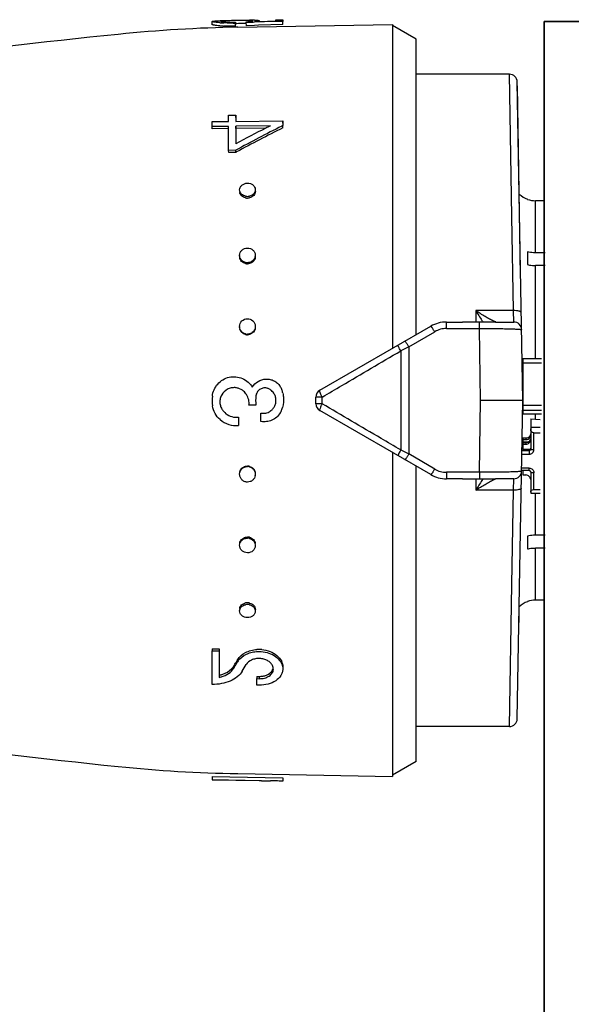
# Model space of a CAD drawing. Header units: millimetres. Extents: x -727 to 69715, y -15705 to 98123.
# Tile 9 of 256: x 1231 to 1266, y -12278 to -12215. Entities that reach past the tile are written whole.
import ezdxf

# ---------------------------------------------------------------- set-up
doc = ezdxf.new("R2010")
doc.units = ezdxf.units.MM
doc.layers.add('UT_ZAŘÍZENÍ - OT', color=3, linetype='Continuous', lineweight=35)

msp = doc.modelspace()

# ---------------------------------------------------------------- linework, layer by layer
at = {"color": 0, "linetype": 'Continuous'}
for p, q in [((1243.214, -12215.056), (1243.21, -12214.856)), ((1243.847, -12214.81), (1243.862, -12214.809)), ((1243.862, -12214.809), (1243.874, -12214.809)), ((1243.863, -12214.869), (1243.862, -12214.823)), ((1244.776, -12214.796), (1244.654, -12214.798)), ((1244.7, -12214.895), (1244.7, -12214.958)), ((1244.704, -12215.157), (1244.7, -12214.958)), ((1244.777, -12214.996), (1244.702, -12214.997)), ((1244.846, -12215.22), (1254.714, -12215.047)), ((1245.388, -12214.99), (1245.356, -12214.99)), ((1245.386, -12214.929), (1245.386, -12214.876)), ((1245.816, -12214.913), (1245.386, -12214.929)), ((1245.389, -12215.128), (1245.386, -12214.929)), ((1245.906, -12215.109), (1245.389, -12215.128)), ((1245.61, -12214.856), (1245.609, -12214.792)), ((1245.902, -12214.91), (1245.816, -12214.913)), ((1245.898, -12214.861), (1246.2, -12214.852)), ((1247.193, -12214.865), (1245.902, -12214.91)), ((1246.164, -12215.1), (1245.906, -12215.109)), ((1246.047, -12214.857), (1246.047, -12214.842)), ((1247.713, -12215.046), (1246.164, -12215.1)), ((1246.2, -12214.852), (1247.26, -12214.818)), ((1246.21, -12214.798), (1246.211, -12214.851)), ((1247.261, -12214.862), (1247.193, -12214.865)), ((1247.26, -12214.75), (1247.71, -12214.742)), ((1247.26, -12214.818), (1247.26, -12214.75)), ((1247.71, -12214.847), (1247.261, -12214.862)), ((1247.71, -12214.742), (1247.71, -12214.847)), ((1247.713, -12215.046), (1247.71, -12214.847)), ((1254.714, -12215.047), (1254.714, -12235.692)), ((1256.214, -12215.987), (1254.714, -12215.121)), ((1256.214, -12234.826), (1256.214, -12215.987)), ((1262.159, -12218.221), (1256.214, -12218.221)), ((1262.314, -12227.286), (1262.159, -12218.221)), ((1263.014, -12239.021), (1262.659, -12218.713)), ((1262.875, -12231.087), (1262.664, -12218.962)), ((1243.21, -12221.245), (1244.26, -12221.232)), ((1243.21, -12221.556), (1243.21, -12221.245)), ((1244.26, -12220.826), (1244.71, -12220.821)), ((1244.26, -12221.232), (1244.26, -12220.826)), ((1244.71, -12220.821), (1244.71, -12221.226)), ((1244.714, -12220.971), (1244.71, -12220.821)), ((1244.71, -12221.226), (1247.71, -12221.187)), ((1247.71, -12221.187), (1247.71, -12221.499)), ((1247.713, -12221.334), (1247.71, -12221.187)), ((1244.26, -12221.543), (1243.21, -12221.556)), ((1243.214, -12221.7), (1243.21, -12221.556)), ((1244.264, -12221.687), (1243.214, -12221.7)), ((1244.26, -12223.075), (1244.26, -12221.543)), ((1246.924, -12221.509), (1244.71, -12221.537)), ((1244.71, -12221.537), (1244.71, -12222.656)), ((1244.714, -12221.682), (1244.71, -12221.537)), ((1246.631, -12221.657), (1244.714, -12221.682)), ((1244.714, -12221.682), (1244.714, -12222.539)), ((1246.869, -12221.537), (1246.924, -12221.509)), ((1247.71, -12221.499), (1247.654, -12221.527)), ((1247.713, -12221.643), (1247.71, -12221.499)), ((1244.71, -12223.07), (1244.26, -12223.075)), ((1244.264, -12223.206), (1244.26, -12223.075)), ((1244.714, -12223.201), (1244.264, -12223.206)), ((1244.714, -12223.201), (1244.71, -12223.07)), ((1244.766, -12223.173), (1244.714, -12223.201)), ((1263.314, -12226.185), (1263.314, -12226.198)), ((1263.814, -12229.608), (1263.814, -12226.284)), ((1264.384, -12226.284), (1263.814, -12226.284)), ((1262.416, -12233.296), (1262.314, -12227.286)), ((1263.314, -12229.547), (1263.314, -12230.361)), ((1264.432, -12229.608), (1263.814, -12229.608)), ((1263.814, -12236.347), (1263.814, -12230.421)), ((1264.439, -12230.421), (1263.814, -12230.421)), ((1260.014, -12233.296), (1260.014, -12234.03)), ((1262.416, -12233.296), (1260.014, -12233.296)), ((1262.435, -12234.021), (1262.416, -12233.296)), ((1250.064, -12238.377), (1257.144, -12234.289)), ((1258.144, -12234.436), (1258.144, -12234.021)), ((1258.144, -12234.021), (1259.171, -12234.021)), ((1258.144, -12234.436), (1260.241, -12234.436)), ((1260.241, -12234.436), (1260.241, -12234.029)), ((1260.313, -12239.021), (1260.241, -12234.436)), ((1261.278, -12234.021), (1262.435, -12234.021)), ((1255.748, -12235.609), (1257.394, -12234.641)), ((1255.227, -12235.866), (1255.227, -12242.177)), ((1255.748, -12235.609), (1255.748, -12242.433)), ((1263.014, -12236.347), (1263.014, -12239.869)), ((1263.014, -12236.347), (1264.214, -12236.347)), ((1263.014, -12236.631), (1264.214, -12236.631)), ((1249.814, -12239.233), (1249.814, -12238.81)), ((1250.227, -12239.237), (1250.227, -12238.806)), ((1260.241, -12243.606), (1260.313, -12239.021)), ((1263.014, -12239.021), (1260.313, -12239.021)), ((1262.659, -12259.33), (1263.014, -12239.021)), ((1246, -12239.324), (1245.55, -12239.324)), ((1263.014, -12239.327), (1264.214, -12239.327)), ((1263.014, -12239.642), (1264.214, -12239.642)), ((1244.89, -12240.093), (1244.89, -12240.627)), ((1246.32, -12240.365), (1246.32, -12239.83)), ((1257.144, -12243.753), (1250.064, -12239.666)), ((1263.014, -12239.869), (1264.214, -12239.869)), ((1263.514, -12240.196), (1263.514, -12242.119)), ((1263.514, -12240.196), (1264.114, -12240.229)), ((1263.814, -12240.212), (1263.814, -12239.869)), ((1263.514, -12240.727), (1264.114, -12240.727)), ((1262.968, -12241.636), (1262.974, -12241.313)), ((1263.014, -12241.425), (1263.014, -12241.67)), ((1263.214, -12241.425), (1263.014, -12241.425)), ((1263.014, -12241.523), (1263.214, -12241.523)), ((1263.214, -12241.425), (1263.214, -12241.523)), ((1263.714, -12242.158), (1263.714, -12241.079)), ((1263.714, -12241.079), (1264.114, -12241.079)), ((1263.014, -12242.061), (1262.961, -12242.061)), ((1263.014, -12241.865), (1262.964, -12241.865)), ((1263.016, -12241.639), (1262.968, -12241.636)), ((1262.968, -12241.67), (1263.377, -12241.67)), ((1263.014, -12241.718), (1263.014, -12242.159)), ((1263.214, -12241.718), (1263.014, -12241.718)), ((1263.014, -12241.815), (1263.214, -12241.815)), ((1263.414, -12242.159), (1263.014, -12242.159)), ((1263.214, -12241.718), (1263.214, -12241.815)), ((1263.414, -12242.159), (1263.414, -12242.452)), ((1254.714, -12242.35), (1254.714, -12262.995)), ((1257.394, -12243.402), (1255.748, -12242.433)), ((1262.954, -12242.452), (1263.414, -12242.452)), ((1262.958, -12242.217), (1263.414, -12242.217)), ((1256.214, -12262.055), (1256.214, -12243.216)), ((1263.414, -12243.335), (1262.939, -12243.335)), ((1263.414, -12243.496), (1263.414, -12243.335)), ((1258.144, -12243.606), (1258.144, -12244.021)), ((1260.241, -12243.606), (1258.144, -12243.606)), ((1259.171, -12244.021), (1258.144, -12244.021)), ((1260.014, -12244.013), (1260.014, -12244.746)), ((1260.241, -12243.606), (1260.241, -12244.014)), ((1262.435, -12244.021), (1261.278, -12244.021)), ((1262.416, -12244.746), (1262.435, -12244.021)), ((1263.414, -12243.496), (1262.936, -12243.496)), ((1263.014, -12243.496), (1263.014, -12243.777)), ((1263.014, -12243.777), (1263.214, -12243.777)), ((1263.514, -12243.59), (1263.514, -12244.944)), ((1263.714, -12244.708), (1263.714, -12243.629)), ((1262.416, -12244.746), (1260.014, -12244.746)), ((1262.314, -12250.757), (1262.416, -12244.746)), ((1263.514, -12244.944), (1264.114, -12244.944)), ((1263.714, -12244.708), (1264.114, -12244.708)), ((1263.814, -12247.621), (1263.814, -12244.944)), ((1263.314, -12247.682), (1263.314, -12248.495)), ((1264.439, -12247.621), (1263.814, -12247.621)), ((1263.814, -12251.758), (1263.814, -12248.434)), ((1264.432, -12248.434), (1263.814, -12248.434)), ((1262.159, -12259.821), (1262.314, -12250.757)), ((1263.314, -12251.844), (1263.314, -12251.857)), ((1264.384, -12251.758), (1263.814, -12251.758)), ((1262.759, -12253.636), (1262.774, -12252.774)), ((1243.214, -12254.862), (1243.21, -12254.994)), ((1243.21, -12257.136), (1243.21, -12254.994)), ((1243.21, -12254.994), (1243.66, -12254.999)), ((1243.214, -12254.862), (1243.664, -12254.867)), ((1243.664, -12254.867), (1243.66, -12254.999)), ((1243.66, -12254.999), (1243.66, -12256.687)), ((1244.581, -12255.974), (1244.577, -12256.115)), ((1244.691, -12255.927), (1244.719, -12255.879)), ((1244.807, -12255.599), (1244.836, -12255.551)), ((1244.836, -12255.551), (1244.832, -12255.689)), ((1246.063, -12256.619), (1246.06, -12256.765)), ((1246.06, -12257.173), (1246.06, -12256.765)), ((1246.06, -12256.765), (1246.21, -12256.767)), ((1246.21, -12257.175), (1246.06, -12257.173)), ((1246.063, -12256.619), (1246.213, -12256.621)), ((1246.213, -12256.621), (1246.21, -12256.767)), ((1262.159, -12259.821), (1256.214, -12259.821)), ((1256.214, -12262.055), (1254.714, -12262.921)), ((1244.846, -12262.823), (1254.714, -12262.995)), ((1243.214, -12263.007), (1243.21, -12263.207)), ((1243.21, -12263.219), (1243.21, -12263.207)), ((1243.21, -12263.207), (1247.71, -12263.285)), ((1246.36, -12263.274), (1243.21, -12263.219)), ((1243.214, -12263.007), (1247.713, -12263.086)), ((1246.36, -12263.277), (1246.36, -12263.274)), ((1246.36, -12263.277), (1246.923, -12263.287)), ((1247.713, -12263.086), (1247.71, -12263.285)), ((1247.713, -12263.096), (1247.71, -12263.296)), ((1247.71, -12263.285), (1247.71, -12263.296))]:
    msp.add_line(p, q, dxfattribs=at)
for centre, radius, start, end in [((1244.329, -12206.38), 8.577, 265.82558, 266.62577), ((1244.33, -12206.529), 8.626, 265.85586, 266.65073), ((1244.478, -12250.544), 35.74, 91.01238, 91.21551), ((1244.402, -12205.126), 9.833, 266.63176, 267.39596), ((1244.403, -12205.258), 9.899, 266.65673, 267.41559), ((1244.007, -12216.605), 1.789, 94.25337, 94.6326), ((1244.063, -12217.374), 2.559, 93.45872, 94.22835), ((1244.483, -12202.416), 12.544, 270.2757, 270.99142), ((1244.526, -12204.867), 10.03, 270.37671, 270.99382), ((1244.937, -12208.468), 6.424, 274.00652, 274.76218), ((1245.023, -12209.51), 5.379, 274.77014, 275.5791), ((1245.459, -12220.07), 5.28, 88.37447, 89.19799), ((1246.319, -12256.899), 42.126, 90.84632, 91.00332), ((1246.034, -12237.798), 23.023, 90.56986, 90.83886), ((1245.934, -12228.002), 13.227, 90.13111, 90.55891), ((1288.302, -12713.061), 500, 95.86353, 99.2151), ((1246.416, -12305.206), 90, 91, 95.86353), ((1262.159, -12218.721), 0.5, 1.00273, 90.00005), ((1294.999, -12315.461), 105.191, 116.74897, 118.55954), ((1294.543, -12316.125), 105.923, 116.89327, 118.06457), ((1294.735, -12315.838), 105.279, 116.52799, 118.3353), ((1291.631, -12310.437), 99.533, 116.72558, 116.87901), ((1245.303, -12225.701), 0.34, 181.83857, 189.22993), ((1245.634, -12225.692), 0.33, 0.0012, 1.80344), ((1245.456, -12225.431), 0.578, 257.40046, 263.77919), ((1245.459, -12225.534), 0.583, 257.43846, 263.79562), ((1245.455, -12225.442), 0.567, 263.76903, 270.51539), ((1245.458, -12225.545), 0.572, 263.78497, 270.51556), ((1245.454, -12225.432), 0.577, 270.61415, 283.65474), ((1245.457, -12225.534), 0.582, 270.61233, 283.61615), ((1263.814, -12224.771), 1.5, 226.64917, 250.52878), ((1263.816, -12224.775), 1.509, 250.58004, 269.92942), ((1245.375, -12229.772), 0.415, 180.00363, 182.62681), ((1245.459, -12229.708), 0.529, 255.90699, 262.90203), ((1245.546, -12229.841), 0.417, 351.68515, 359.95596), ((1245.462, -12229.776), 0.533, 255.94846, 262.92018), ((1245.457, -12229.722), 0.515, 262.89641, 270.33517), ((1245.46, -12229.791), 0.519, 262.91395, 270.33539), ((1280.797, -12220.774), 24.264, 211.06983, 212.81472), ((1276.84, -12223.319), 19.559, 212.83138, 213.19135), ((1245.431, -12234.306), 0.471, 180.01487, 185.18459), ((1258.144, -12236.021), 2, 90, 120), ((1258.145, -12235.915), 1.479, 90.0293, 120.51258), ((1262.435, -12234.521), 0.5, 0.9973, 89.99995), ((1245.461, -12234.296), 0.505, 254.94557, 262.29746), ((1245.464, -12234.327), 0.509, 254.989, 262.3166), ((1245.459, -12234.313), 0.488, 262.29512, 270.14263), ((1245.462, -12234.344), 0.492, 262.31359, 270.14288), ((1363.309, -12454.982), 244.324, 116.11937, 116.25551), ((1262.914, -12237.177), 0.0994, 313.59217, 359.98031), ((1262.914, -12237.165), 0.301, 284.00989, 289.44256), ((1244.607, -12239.084), 0.878, 79.26214, 86.10486), ((1244.597, -12239.133), 0.927, 73.07928, 79.21627), ((1246.569, -12238.799), 0.576, 71.25318, 78.39725), ((1246.571, -12238.792), 0.569, 63.84048, 71.25521), ((1246.446, -12239.028), 0.836, 39.13046, 49.82845), ((1246.649, -12238.722), 1.078, 27.84061, 34.02965), ((1246.654, -12238.72), 1.073, 21.6663, 27.84286), ((1246.671, -12238.713), 1.054, 15.21143, 21.66816), ((1250.314, -12238.81), 0.5, 120, 180), ((1245.872, -12239.021), 2.661, 174.20363, 187.38301), ((1244.593, -12239.171), 0.963, 41.07571, 50.01192), ((1244.587, -12239.175), 0.97, 32.46127, 41.04427), ((1248.296, -12239.021), 2.316, 172.81682, 187.51949), ((1246.453, -12239.023), 0.828, 29.69129, 39.12926), ((1245.759, -12238.96), 1.999, 11.83461, 15.19202), ((1262.914, -12238.793), 0.3, 70.55401, 72.35353), ((1244.601, -12239.127), 0.893, 214.11402, 220.95302), ((1246.449, -12239.02), 0.831, 307.97112, 320.9467), ((1246.442, -12239.013), 0.841, 320.92395, 328.11089), ((1246.505, -12239.166), 1.23, 330.55262, 339.45926), ((1246.551, -12239.184), 1.181, 339.47291, 345.3977), ((1250.314, -12239.233), 0.5, 180, 240), ((1244.773, -12238.987), 1.644, 229.79423, 274.1007), ((1244.771, -12238.979), 1.119, 220.98571, 227.22441), ((1244.772, -12238.995), 1.104, 269.87405, 276.1358), ((1246.462, -12239.058), 0.785, 259.56156, 266.77563), ((1246.491, -12239.159), 1.247, 328.36326, 330.5708), ((1263.224, -12241.228), 0.29, 325.94596, 359.95559), ((1363.309, -12023.06), 244.324, 243.74449, 243.88063), ((1245.458, -12243.73), 0.489, 81.95126, 89.79291), ((1245.462, -12243.699), 0.493, 81.96974, 89.79318), ((1245.456, -12243.748), 0.507, 74.61727, 81.95392), ((1245.459, -12243.717), 0.51, 74.66061, 81.97306), ((1258.145, -12242.128), 1.479, 239.48743, 269.97069), ((1245.479, -12243.739), 0.481, 352.20997, 354.91531), ((1258.144, -12242.021), 2, 240, 270), ((1277.182, -12254.946), 19.968, 146.8123, 147.16491), ((1262.435, -12243.521), 0.5, 270, 359), ((1263.426, -12243.59), 0.0882, 0.03691, 8.66078), ((1280.718, -12257.219), 24.171, 147.18194, 148.9335), ((1245.456, -12248.321), 0.516, 82.18024, 89.60747), ((1245.46, -12248.253), 0.52, 82.19776, 89.60771), ((1245.454, -12248.338), 0.533, 75.22208, 82.18643), ((1245.458, -12248.27), 0.537, 75.26335, 82.20456), ((1245.455, -12252.607), 0.574, 89.52764, 102.6205), ((1245.459, -12252.505), 0.579, 90.47615, 102.57666), ((1245.458, -12252.489), 0.563, 89.46365, 90.42767), ((1245.454, -12252.602), 0.569, 82.70603, 89.43816), ((1245.458, -12252.5), 0.574, 82.72194, 89.43835), ((1245.453, -12252.617), 0.584, 76.3765, 82.71678), ((1245.456, -12252.514), 0.588, 76.41423, 82.73319), ((1263.814, -12253.271), 1.5, 109.47122, 133.35083), ((1263.816, -12253.268), 1.509, 90.07058, 109.41996), ((1245.303, -12252.341), 0.34, 170.77007, 178.16143), ((1245.634, -12252.351), 0.33, 358.19656, 359.9988), ((1246.191, -12256.845), 1.949, 89.34777, 93.68224), ((1246.19, -12256.877), 1.981, 84.74512, 89.3338), ((1243.79, -12255.489), 0.927, 321.71489, 328.50896), ((1206.16, -12232.833), 44.921, 328.78337, 329.0635), ((1206.638, -12232.787), 44.466, 328.57088, 328.85214), ((1205.286, -12231.97), 46.046, 328.85211, 329.1259), ((1204.438, -12231.802), 46.929, 329.13232, 329.40315), ((1245.7, -12256.203), 1.009, 142.68913, 149.33475), ((1245.795, -12256.276), 1.129, 136.6726, 142.69573), ((1206.906, -12232.906), 44.808, 328.5423, 329.17295), ((1243.712, -12255.427), 1.027, 315.49883, 321.71461), ((1246.651, -12256.146), 0.458, 358.60453, 6.96692), ((1243.276, -12254.817), 1.908, 281.62893, 285.76186), ((1288.302, -11764.982), 500, 260.77609, 264.13647), ((1262.159, -12259.321), 0.5, 270, 359), ((1246.416, -12172.837), 90, 264.13647, 269)]:
    msp.add_arc(centre, radius, start, end, dxfattribs=at)
at = {"color": 0, "linetype": 'Continuous', "extrusion": (0, 0, -1)}
for centre, major_axis, ratio, start_param, end_param in [((1263.714, -12240.844), (0, -0.235), 0.85043, 0, 1.570796), ((1263.714, -12244.865), (0.2, 0), 0.785695, 3.141593, 4.712389)]:
    msp.add_ellipse(centre, major_axis=major_axis, ratio=ratio, start_param=start_param, end_param=end_param, dxfattribs=at)
at = {"color": 0, "linetype": 'Continuous'}
for points, knots in [([(1243.21, -12214.856), (1243.21, -12214.853), (1243.218, -12214.847), (1243.225, -12214.844), (1243.23, -12214.843)], [0, 0, 0, 0, 0.34526, 1, 1, 1, 1]), ([(1243.704, -12214.934), (1243.635, -12214.929), (1243.537, -12214.92), (1243.415, -12214.906), (1243.344, -12214.896), (1243.289, -12214.886), (1243.247, -12214.876), (1243.224, -12214.869), (1243.21, -12214.86), (1243.21, -12214.856)], [0, 0, 0, 0, 0.415889, 0.585993, 0.728367, 0.841268, 0.923827, 0.975949, 1, 1, 1, 1]), ([(1243.706, -12215.133), (1243.637, -12215.128), (1243.539, -12215.119), (1243.418, -12215.105), (1243.347, -12215.095), (1243.292, -12215.086), (1243.251, -12215.076), (1243.227, -12215.068), (1243.214, -12215.06), (1243.214, -12215.056)], [0, 0, 0, 0, 0.416026, 0.586157, 0.728535, 0.841423, 0.923955, 0.976034, 1, 1, 1, 1]), ([(1243.23, -12214.843), (1243.234, -12214.842), (1243.254, -12214.836), (1243.274, -12214.833), (1243.29, -12214.831)], [0, 0, 0, 0, 0.194984, 1, 1, 1, 1]), ([(1243.29, -12214.831), (1243.346, -12214.824), (1243.49, -12214.818), (1243.633, -12214.814), (1243.72, -12214.812)], [0, 0, 0, 0, 0.393124, 1, 1, 1, 1]), ([(1243.862, -12214.823), (1243.847, -12214.824), (1243.821, -12214.826), (1243.788, -12214.831), (1243.767, -12214.835), (1243.755, -12214.839), (1243.753, -12214.842)], [0, 0, 0, 0, 0.402142, 0.703286, 0.901798, 1, 1, 1, 1]), ([(1243.753, -12214.842), (1243.753, -12214.842), (1243.753, -12214.843), (1243.753, -12214.843), (1243.753, -12214.844)], [0, 0, 0, 0, 0.519614, 1, 1, 1, 1]), ([(1243.753, -12214.844), (1243.753, -12214.846), (1243.758, -12214.849), (1243.774, -12214.855), (1243.812, -12214.863), (1243.874, -12214.871), (1243.923, -12214.875), (1243.951, -12214.878)], [0, 0, 0, 0, 0.026104, 0.078509, 0.271488, 0.580502, 1, 1, 1, 1]), ([(1244.654, -12214.798), (1244.515, -12214.8), (1244.266, -12214.806), (1244.017, -12214.813), (1243.908, -12214.82)], [0, 0, 0, 0, 0.5608, 1, 1, 1, 1]), ([(1243.951, -12214.878), (1243.995, -12214.881), (1244.208, -12214.895), (1244.422, -12214.898), (1244.592, -12214.897)], [0, 0, 0, 0, 0.202928, 1, 1, 1, 1]), ([(1244.543, -12214.96), (1244.492, -12214.96), (1244.296, -12214.96), (1244.1, -12214.955), (1243.955, -12214.949)], [0, 0, 0, 0, 0.261385, 1, 1, 1, 1]), ([(1244.704, -12215.157), (1244.639, -12215.158), (1244.39, -12215.16), (1244.14, -12215.156), (1243.957, -12215.147)], [0, 0, 0, 0, 0.261104, 1, 1, 1, 1]), ([(1245.354, -12214.79), (1245.31, -12214.79), (1245.118, -12214.791), (1244.925, -12214.793), (1244.776, -12214.796)], [0, 0, 0, 0, 0.228486, 1, 1, 1, 1]), ([(1245.356, -12214.99), (1245.312, -12214.99), (1245.119, -12214.991), (1244.926, -12214.993), (1244.777, -12214.996)], [0, 0, 0, 0, 0.228577, 1, 1, 1, 1]), ([(1245.533, -12214.791), (1245.519, -12214.79), (1245.46, -12214.79), (1245.4, -12214.79), (1245.354, -12214.79)], [0, 0, 0, 0, 0.229978, 1, 1, 1, 1]), ([(1245.546, -12214.863), (1245.584, -12214.859), (1245.65, -12214.852), (1245.725, -12214.841), (1245.77, -12214.832), (1245.793, -12214.826), (1245.805, -12214.822), (1245.812, -12214.816), (1245.812, -12214.814)], [0, 0, 0, 0, 0.416564, 0.727805, 0.840468, 0.923103, 0.975235, 1, 1, 1, 1]), ([(1245.72, -12214.797), (1245.712, -12214.796), (1245.675, -12214.794), (1245.638, -12214.793), (1245.609, -12214.792)], [0, 0, 0, 0, 0.216654, 1, 1, 1, 1]), ([(1245.788, -12214.804), (1245.784, -12214.803), (1245.761, -12214.8), (1245.738, -12214.798), (1245.72, -12214.797)], [0, 0, 0, 0, 0.191517, 1, 1, 1, 1]), ([(1245.812, -12214.814), (1245.812, -12214.811), (1245.802, -12214.806), (1245.794, -12214.805), (1245.788, -12214.804)], [0, 0, 0, 0, 0.306489, 1, 1, 1, 1]), ([(1246.047, -12214.842), (1246.036, -12214.843), (1245.986, -12214.851), (1245.937, -12214.857), (1245.898, -12214.861)], [0, 0, 0, 0, 0.219199, 1, 1, 1, 1]), ([(1245.904, -12214.776), (1245.919, -12214.776), (1245.971, -12214.776), (1246.023, -12214.776), (1246.06, -12214.777)], [0, 0, 0, 0, 0.28218, 1, 1, 1, 1]), ([(1246.21, -12214.798), (1246.21, -12214.803), (1246.192, -12214.811), (1246.164, -12214.82), (1246.11, -12214.831), (1246.07, -12214.838), (1246.047, -12214.842)], [0, 0, 0, 0, 0.080473, 0.272652, 0.58028, 1, 1, 1, 1]), ([(1246.06, -12214.777), (1246.071, -12214.778), (1246.104, -12214.779), (1246.137, -12214.781), (1246.16, -12214.784)], [0, 0, 0, 0, 0.312325, 1, 1, 1, 1]), ([(1246.16, -12214.784), (1246.172, -12214.785), (1246.189, -12214.787), (1246.205, -12214.792), (1246.21, -12214.796), (1246.21, -12214.798)], [0, 0, 0, 0, 0.708486, 0.898996, 1, 1, 1, 1]), ([(1244.96, -12225.601), (1244.958, -12225.545), (1244.985, -12225.429), (1245.097, -12225.285), (1245.265, -12225.192), (1245.394, -12225.169), (1245.46, -12225.168)], [0, 0, 0, 0, 0.229393, 0.470966, 0.729703, 1, 1, 1, 1]), ([(1245.46, -12225.168), (1245.524, -12225.168), (1245.649, -12225.187), (1245.813, -12225.271), (1245.927, -12225.405), (1245.958, -12225.516), (1245.96, -12225.57)], [0, 0, 0, 0, 0.270385, 0.528616, 0.769944, 1, 1, 1, 1]), ([(1245.064, -12225.847), (1245.033, -12225.813), (1244.983, -12225.736), (1244.962, -12225.646), (1244.96, -12225.601)], [0, 0, 0, 0, 0.509651, 1, 1, 1, 1]), ([(1245.333, -12226.103), (1245.243, -12226.082), (1245.075, -12226.003), (1244.981, -12225.838), (1244.968, -12225.755)], [0, 0, 0, 0, 0.524629, 1, 1, 1, 1]), ([(1245.963, -12225.692), (1245.963, -12225.784), (1245.878, -12225.981), (1245.694, -12226.076), (1245.594, -12226.1)], [0, 0, 0, 0, 0.47302, 1, 1, 1, 1]), ([(1245.96, -12225.57), (1245.961, -12225.618), (1245.943, -12225.717), (1245.889, -12225.802), (1245.856, -12225.84)], [0, 0, 0, 0, 0.488775, 1, 1, 1, 1]), ([(1245.33, -12225.995), (1245.304, -12225.989), (1245.206, -12225.96), (1245.115, -12225.903), (1245.064, -12225.847)], [0, 0, 0, 0, 0.260211, 1, 1, 1, 1]), ([(1245.856, -12225.84), (1245.839, -12225.858), (1245.764, -12225.929), (1245.666, -12225.974), (1245.59, -12225.993)], [0, 0, 0, 0, 0.24218, 1, 1, 1, 1]), ([(1244.96, -12229.772), (1244.96, -12229.711), (1244.988, -12229.587), (1245.099, -12229.431), (1245.266, -12229.329), (1245.395, -12229.304), (1245.46, -12229.304)], [0, 0, 0, 0, 0.241806, 0.488407, 0.741812, 1, 1, 1, 1]), ([(1245.46, -12229.304), (1245.583, -12229.303), (1245.776, -12229.37), (1245.925, -12229.568), (1245.957, -12229.687), (1245.96, -12229.746)], [0, 0, 0, 0, 0.507384, 0.755665, 1, 1, 1, 1]), ([(1263.814, -12229.608), (1263.771, -12229.608), (1263.603, -12229.603), (1263.436, -12229.578), (1263.314, -12229.547)], [0, 0, 0, 0, 0.252472, 1, 1, 1, 1]), ([(1245.027, -12230.005), (1245.018, -12229.989), (1244.982, -12229.922), (1244.963, -12229.847), (1244.961, -12229.791)], [0, 0, 0, 0, 0.253103, 1, 1, 1, 1]), ([(1245.333, -12230.294), (1245.241, -12230.271), (1245.068, -12230.176), (1244.981, -12229.998), (1244.968, -12229.908)], [0, 0, 0, 0, 0.510101, 1, 1, 1, 1]), ([(1245.33, -12230.221), (1245.268, -12230.206), (1245.149, -12230.153), (1245.06, -12230.058), (1245.027, -12230.005)], [0, 0, 0, 0, 0.506643, 1, 1, 1, 1]), ([(1245.921, -12229.944), (1245.892, -12230.011), (1245.799, -12230.133), (1245.662, -12230.201), (1245.59, -12230.22)], [0, 0, 0, 0, 0.492845, 1, 1, 1, 1]), ([(1245.959, -12229.901), (1245.946, -12229.992), (1245.859, -12230.171), (1245.686, -12230.268), (1245.594, -12230.292)], [0, 0, 0, 0, 0.489899, 1, 1, 1, 1]), ([(1245.96, -12229.746), (1245.962, -12229.797), (1245.952, -12229.865), (1245.928, -12229.929), (1245.921, -12229.944)], [0, 0, 0, 0, 0.747031, 1, 1, 1, 1]), ([(1263.314, -12230.361), (1263.354, -12230.371), (1263.519, -12230.406), (1263.687, -12230.421), (1263.814, -12230.421)], [0, 0, 0, 0, 0.247091, 1, 1, 1, 1]), ([(1261.135, -12233.957), (1261.051, -12233.917), (1260.874, -12233.824), (1260.498, -12233.608), (1260.209, -12233.426), (1260.014, -12233.296)], [0, 0, 0, 0, 0.213248, 0.460801, 1, 1, 1, 1]), ([(1262.916, -12233.425), (1262.916, -12233.416), (1262.907, -12233.393), (1262.874, -12233.37), (1262.827, -12233.348), (1262.738, -12233.32), (1262.598, -12233.3), (1262.48, -12233.295), (1262.416, -12233.296)], [0, 0, 0, 0, 0.054454, 0.124226, 0.220024, 0.341181, 0.645763, 1, 1, 1, 1]), ([(1244.96, -12234.306), (1244.96, -12234.18), (1245.068, -12233.916), (1245.333, -12233.811), (1245.46, -12233.81)], [0, 0, 0, 0, 0.49811, 1, 1, 1, 1]), ([(1245.46, -12233.81), (1245.581, -12233.81), (1245.831, -12233.902), (1245.947, -12234.142), (1245.958, -12234.261)], [0, 0, 0, 0, 0.501804, 1, 1, 1, 1]), ([(1261.213, -12233.993), (1261.207, -12233.99), (1261.181, -12233.979), (1261.154, -12233.967), (1261.135, -12233.957)], [0, 0, 0, 0, 0.229765, 1, 1, 1, 1]), ([(1261.244, -12234.005), (1261.242, -12234.004), (1261.231, -12234), (1261.221, -12233.996), (1261.213, -12233.993)], [0, 0, 0, 0, 0.235586, 1, 1, 1, 1]), ([(1245.333, -12234.819), (1245.25, -12234.796), (1245.093, -12234.71), (1245.004, -12234.554), (1244.981, -12234.472)], [0, 0, 0, 0, 0.50198, 1, 1, 1, 1]), ([(1245.33, -12234.784), (1245.257, -12234.764), (1245.118, -12234.693), (1245.028, -12234.565), (1244.999, -12234.496)], [0, 0, 0, 0, 0.50114, 1, 1, 1, 1]), ([(1245.942, -12234.432), (1245.92, -12234.514), (1245.83, -12234.672), (1245.673, -12234.76), (1245.59, -12234.783)], [0, 0, 0, 0, 0.49918, 1, 1, 1, 1]), ([(1245.959, -12234.406), (1245.946, -12234.5), (1245.862, -12234.687), (1245.687, -12234.792), (1245.594, -12234.818)], [0, 0, 0, 0, 0.498032, 1, 1, 1, 1]), ([(1257.394, -12234.641), (1257.373, -12234.621), (1257.342, -12234.573), (1257.308, -12234.499), (1257.269, -12234.436), (1257.231, -12234.385), (1257.2, -12234.344), (1257.175, -12234.312), (1257.16, -12234.296), (1257.147, -12234.287), (1257.144, -12234.289)], [0, 0, 0, 0, 0.198142, 0.388892, 0.560134, 0.707991, 0.828678, 0.918542, 0.975091, 1, 1, 1, 1]), ([(1260.241, -12234.029), (1260.062, -12234.031), (1259.705, -12234.03), (1259.348, -12234.021), (1259.171, -12234.021)], [0, 0, 0, 0, 0.502804, 1, 1, 1, 1]), ([(1261.278, -12234.021), (1261.198, -12234.021), (1260.852, -12234.022), (1260.507, -12234.026), (1260.241, -12234.029)], [0, 0, 0, 0, 0.230893, 1, 1, 1, 1]), ([(1260.241, -12234.436), (1260.417, -12234.436), (1260.763, -12234.435), (1261.263, -12234.438), (1261.724, -12234.444), (1262.074, -12234.451), (1262.322, -12234.459), (1262.478, -12234.465), (1262.612, -12234.471), (1262.724, -12234.478), (1262.812, -12234.486), (1262.875, -12234.493), (1262.914, -12234.501), (1262.93, -12234.506), (1262.935, -12234.511), (1262.935, -12234.513)], [0, 0, 0, 0, 0.195605, 0.383531, 0.55643, 0.707585, 0.773165, 0.831259, 0.881323, 0.92293, 0.955723, 0.979458, 0.994025, 0.997954, 1, 1, 1, 1]), ([(1261.303, -12234.021), (1261.295, -12234.021), (1261.275, -12234.016), (1261.256, -12234.01), (1261.244, -12234.005)], [0, 0, 0, 0, 0.393757, 1, 1, 1, 1]), ([(1255.748, -12235.609), (1255.718, -12235.559), (1255.675, -12235.488), (1255.619, -12235.398), (1255.582, -12235.343), (1255.551, -12235.298), (1255.528, -12235.266), (1255.511, -12235.248), (1255.503, -12235.24), (1255.499, -12235.239), (1255.498, -12235.24)], [0, 0, 0, 0, 0.387648, 0.559336, 0.708365, 0.829964, 0.920373, 0.976704, 0.992026, 1, 1, 1, 1]), ([(1250.227, -12238.806), (1250.643, -12238.561), (1252.309, -12237.581), (1253.975, -12236.601), (1255.227, -12235.866)], [0, 0, 0, 0, 0.249365, 1, 1, 1, 1]), ([(1255.227, -12235.866), (1255.201, -12235.819), (1255.164, -12235.75), (1255.121, -12235.663), (1255.096, -12235.608), (1255.077, -12235.563), (1255.065, -12235.528), (1255.06, -12235.506), (1255.06, -12235.492), (1255.063, -12235.49)], [0, 0, 0, 0, 0.389691, 0.560136, 0.707341, 0.827183, 0.916538, 0.973346, 1, 1, 1, 1]), ([(1243.224, -12238.752), (1243.239, -12238.61), (1243.313, -12238.328), (1243.62, -12237.84), (1244.271, -12237.449), (1245.027, -12237.523), (1245.511, -12237.836), (1245.697, -12238.06), (1245.77, -12238.183)], [0, 0, 0, 0, 0.125806, 0.251598, 0.500158, 0.748611, 0.874302, 1, 1, 1, 1]), ([(1245.77, -12238.183), (1245.858, -12238.031), (1246.114, -12237.768), (1246.552, -12237.639), (1246.904, -12237.671), (1247.155, -12237.762), (1247.376, -12237.911), (1247.493, -12238.046), (1247.543, -12238.119)], [0, 0, 0, 0, 0.249691, 0.498274, 0.623384, 0.748679, 0.874168, 1, 1, 1, 1]), ([(1244.666, -12238.208), (1244.583, -12238.203), (1244.413, -12238.215), (1244.095, -12238.331), (1243.841, -12238.581), (1243.718, -12238.897), (1243.692, -12239.152), (1243.738, -12239.405), (1243.814, -12239.558), (1243.861, -12239.628)], [0, 0, 0, 0, 0.124702, 0.249421, 0.497433, 0.62303, 0.748788, 0.874419, 1, 1, 1, 1]), ([(1246.685, -12238.235), (1246.608, -12238.219), (1246.446, -12238.22), (1246.224, -12238.319), (1246.061, -12238.498), (1246.008, -12238.653), (1245.998, -12238.732)], [0, 0, 0, 0, 0.248903, 0.498305, 0.748695, 1, 1, 1, 1]), ([(1250.227, -12238.806), (1250.198, -12238.754), (1250.148, -12238.659), (1250.09, -12238.531), (1250.061, -12238.442), (1250.054, -12238.396), (1250.059, -12238.38), (1250.064, -12238.377)], [0, 0, 0, 0, 0.377895, 0.69297, 0.905251, 0.965919, 1, 1, 1, 1]), ([(1245.55, -12239.324), (1245.566, -12239.209), (1245.557, -12238.972), (1245.468, -12238.752), (1245.406, -12238.654)], [0, 0, 0, 0, 0.500135, 1, 1, 1, 1]), ([(1247.156, -12239.457), (1247.194, -12239.395), (1247.256, -12239.258), (1247.288, -12239.037), (1247.264, -12238.815), (1247.209, -12238.676), (1247.172, -12238.613)], [0, 0, 0, 0, 0.249892, 0.499949, 0.75024, 1, 1, 1, 1]), ([(1247.716, -12238.55), (1247.732, -12238.627), (1247.778, -12238.936), (1247.753, -12239.256), (1247.694, -12239.482)], [0, 0, 0, 0, 0.250786, 1, 1, 1, 1]), ([(1250.227, -12238.806), (1250.199, -12238.806), (1250.145, -12238.806), (1250.066, -12238.806), (1249.996, -12238.807), (1249.935, -12238.807), (1249.891, -12238.808), (1249.862, -12238.808), (1249.845, -12238.808), (1249.832, -12238.809), (1249.822, -12238.809), (1249.818, -12238.81), (1249.814, -12238.809), (1249.814, -12238.81)], [0, 0, 0, 0, 0.203374, 0.394866, 0.56769, 0.716771, 0.837685, 0.88646, 0.926896, 0.958626, 0.981467, 0.99529, 1, 1, 1, 1]), ([(1243.711, -12240.243), (1243.582, -12240.133), (1243.363, -12239.862), (1243.254, -12239.532), (1243.232, -12239.363)], [0, 0, 0, 0, 0.49938, 1, 1, 1, 1]), ([(1250.227, -12239.237), (1250.199, -12239.237), (1250.145, -12239.236), (1250.066, -12239.236), (1249.996, -12239.236), (1249.935, -12239.235), (1249.891, -12239.235), (1249.862, -12239.234), (1249.845, -12239.234), (1249.832, -12239.234), (1249.822, -12239.234), (1249.818, -12239.232), (1249.814, -12239.233), (1249.814, -12239.233)], [0, 0, 0, 0, 0.203374, 0.394866, 0.56769, 0.716771, 0.837685, 0.88646, 0.926896, 0.958626, 0.981467, 0.99529, 1, 1, 1, 1]), ([(1250.227, -12239.237), (1250.198, -12239.288), (1250.148, -12239.384), (1250.09, -12239.512), (1250.061, -12239.6), (1250.054, -12239.647), (1250.059, -12239.663), (1250.064, -12239.666)], [0, 0, 0, 0, 0.377895, 0.69297, 0.905251, 0.965919, 1, 1, 1, 1]), ([(1255.227, -12242.177), (1254.809, -12241.931), (1253.142, -12240.952), (1251.476, -12239.972), (1250.227, -12239.237)], [0, 0, 0, 0, 0.250578, 1, 1, 1, 1]), ([(1244.011, -12239.8), (1244.113, -12239.894), (1244.353, -12240.046), (1244.632, -12240.099), (1244.77, -12240.099)], [0, 0, 0, 0, 0.500561, 1, 1, 1, 1]), ([(1247.552, -12239.813), (1247.49, -12239.914), (1247.335, -12240.1), (1247.029, -12240.297), (1246.68, -12240.393), (1246.437, -12240.387), (1246.32, -12240.365)], [0, 0, 0, 0, 0.249964, 0.499879, 0.749906, 1, 1, 1, 1]), ([(1246.418, -12239.842), (1246.514, -12239.848), (1246.71, -12239.824), (1246.885, -12239.734), (1246.96, -12239.675)], [0, 0, 0, 0, 0.50069, 1, 1, 1, 1]), ([(1263.514, -12241.131), (1263.514, -12241.169), (1263.498, -12241.247), (1263.431, -12241.345), (1263.331, -12241.41), (1263.253, -12241.425), (1263.214, -12241.425)], [0, 0, 0, 0, 0.247784, 0.496832, 0.747734, 1, 1, 1, 1]), ([(1263.214, -12241.523), (1263.263, -12241.523), (1263.361, -12241.499), (1263.437, -12241.431), (1263.464, -12241.391)], [0, 0, 0, 0, 0.501963, 1, 1, 1, 1]), ([(1263.514, -12241.424), (1263.514, -12241.462), (1263.498, -12241.54), (1263.431, -12241.637), (1263.331, -12241.703), (1263.253, -12241.718), (1263.214, -12241.718)], [0, 0, 0, 0, 0.247784, 0.496832, 0.747734, 1, 1, 1, 1]), ([(1263.214, -12241.815), (1263.253, -12241.815), (1263.331, -12241.8), (1263.431, -12241.735), (1263.498, -12241.637), (1263.514, -12241.56), (1263.514, -12241.521)], [0, 0, 0, 0, 0.252266, 0.503168, 0.752216, 1, 1, 1, 1]), ([(1263.414, -12242.159), (1263.426, -12242.159), (1263.45, -12242.154), (1263.481, -12242.136), (1263.504, -12242.108), (1263.511, -12242.085), (1263.513, -12242.074)], [0, 0, 0, 0, 0.251925, 0.502849, 0.751924, 1, 1, 1, 1]), ([(1263.414, -12242.217), (1263.427, -12242.217), (1263.453, -12242.212), (1263.486, -12242.19), (1263.509, -12242.158), (1263.514, -12242.132), (1263.514, -12242.119)], [0, 0, 0, 0, 0.252236, 0.503168, 0.752245, 1, 1, 1, 1]), ([(1263.414, -12242.452), (1263.453, -12242.452), (1263.531, -12242.437), (1263.631, -12242.372), (1263.698, -12242.274), (1263.714, -12242.196), (1263.714, -12242.158)], [0, 0, 0, 0, 0.252255, 0.503168, 0.752226, 1, 1, 1, 1]), ([(1263.514, -12242.119), (1263.514, -12242.122), (1263.517, -12242.127), (1263.523, -12242.131), (1263.533, -12242.136), (1263.549, -12242.142), (1263.574, -12242.147), (1263.604, -12242.152), (1263.651, -12242.157), (1263.688, -12242.158), (1263.714, -12242.158)], [0, 0, 0, 0, 0.040706, 0.069574, 0.105554, 0.199505, 0.321626, 0.468167, 0.634164, 1, 1, 1, 1]), ([(1255.227, -12242.177), (1255.201, -12242.224), (1255.164, -12242.292), (1255.121, -12242.379), (1255.096, -12242.434), (1255.077, -12242.479), (1255.065, -12242.515), (1255.06, -12242.536), (1255.06, -12242.55), (1255.063, -12242.552)], [0, 0, 0, 0, 0.389693, 0.560138, 0.707342, 0.827185, 0.916539, 0.973347, 1, 1, 1, 1]), ([(1255.748, -12242.433), (1255.718, -12242.483), (1255.675, -12242.555), (1255.619, -12242.644), (1255.582, -12242.7), (1255.551, -12242.744), (1255.528, -12242.776), (1255.511, -12242.795), (1255.503, -12242.802), (1255.499, -12242.803), (1255.498, -12242.803)], [0, 0, 0, 0, 0.387648, 0.559336, 0.708365, 0.829964, 0.920373, 0.976704, 0.992026, 1, 1, 1, 1]), ([(1244.981, -12243.57), (1245.004, -12243.488), (1245.093, -12243.333), (1245.25, -12243.246), (1245.333, -12243.224)], [0, 0, 0, 0, 0.49802, 1, 1, 1, 1]), ([(1244.999, -12243.547), (1245.028, -12243.477), (1245.118, -12243.35), (1245.257, -12243.278), (1245.33, -12243.259)], [0, 0, 0, 0, 0.49886, 1, 1, 1, 1]), ([(1245.59, -12243.259), (1245.673, -12243.282), (1245.83, -12243.371), (1245.92, -12243.528), (1245.942, -12243.611)], [0, 0, 0, 0, 0.50082, 1, 1, 1, 1]), ([(1245.594, -12243.225), (1245.687, -12243.25), (1245.862, -12243.356), (1245.946, -12243.542), (1245.959, -12243.637)], [0, 0, 0, 0, 0.501968, 1, 1, 1, 1]), ([(1257.394, -12243.402), (1257.373, -12243.422), (1257.342, -12243.47), (1257.308, -12243.544), (1257.269, -12243.607), (1257.231, -12243.658), (1257.2, -12243.699), (1257.175, -12243.73), (1257.16, -12243.747), (1257.147, -12243.755), (1257.144, -12243.753)], [0, 0, 0, 0, 0.198108, 0.388908, 0.560156, 0.708001, 0.828682, 0.918545, 0.975091, 1, 1, 1, 1]), ([(1263.414, -12243.335), (1263.453, -12243.335), (1263.531, -12243.35), (1263.631, -12243.416), (1263.698, -12243.513), (1263.714, -12243.591), (1263.714, -12243.629)], [0, 0, 0, 0, 0.252255, 0.503168, 0.752226, 1, 1, 1, 1]), ([(1245.46, -12244.232), (1245.391, -12244.232), (1245.253, -12244.202), (1245.081, -12244.081), (1244.974, -12243.9), (1244.956, -12243.761), (1244.962, -12243.694)], [0, 0, 0, 0, 0.25144, 0.501784, 0.751362, 1, 1, 1, 1]), ([(1245.956, -12243.804), (1245.948, -12243.862), (1245.91, -12243.977), (1245.797, -12244.119), (1245.64, -12244.21), (1245.52, -12244.232), (1245.46, -12244.232)], [0, 0, 0, 0, 0.249231, 0.498303, 0.748586, 1, 1, 1, 1]), ([(1259.171, -12244.021), (1259.348, -12244.021), (1259.705, -12244.013), (1260.062, -12244.012), (1260.241, -12244.014)], [0, 0, 0, 0, 0.497196, 1, 1, 1, 1]), ([(1262.935, -12243.53), (1262.935, -12243.532), (1262.93, -12243.536), (1262.914, -12243.542), (1262.875, -12243.549), (1262.812, -12243.557), (1262.724, -12243.564), (1262.612, -12243.571), (1262.478, -12243.578), (1262.322, -12243.584), (1262.074, -12243.591), (1261.724, -12243.598), (1261.263, -12243.604), (1260.763, -12243.607), (1260.417, -12243.607), (1260.241, -12243.606)], [0, 0, 0, 0, 0.002046, 0.005975, 0.020542, 0.044277, 0.07707, 0.118677, 0.168741, 0.226835, 0.292415, 0.44357, 0.616469, 0.804395, 1, 1, 1, 1]), ([(1260.241, -12244.014), (1260.333, -12244.015), (1260.678, -12244.018), (1261.024, -12244.021), (1261.278, -12244.021)], [0, 0, 0, 0, 0.264643, 1, 1, 1, 1]), ([(1261.135, -12244.085), (1261.164, -12244.071), (1261.215, -12244.048), (1261.267, -12244.028), (1261.289, -12244.023)], [0, 0, 0, 0, 0.595054, 1, 1, 1, 1]), ([(1261.289, -12244.023), (1261.291, -12244.023), (1261.295, -12244.022), (1261.3, -12244.021), (1261.303, -12244.021)], [0, 0, 0, 0, 0.289793, 1, 1, 1, 1]), ([(1263.514, -12244.071), (1263.514, -12244.033), (1263.498, -12243.955), (1263.431, -12243.858), (1263.331, -12243.792), (1263.253, -12243.777), (1263.214, -12243.777)], [0, 0, 0, 0, 0.247784, 0.496832, 0.747734, 1, 1, 1, 1]), ([(1263.414, -12243.496), (1263.426, -12243.496), (1263.451, -12243.5), (1263.482, -12243.519), (1263.504, -12243.545), (1263.511, -12243.567), (1263.513, -12243.577)], [0, 0, 0, 0, 0.26767, 0.525516, 0.768461, 1, 1, 1, 1]), ([(1263.514, -12243.59), (1263.514, -12243.593), (1263.517, -12243.598), (1263.523, -12243.602), (1263.533, -12243.607), (1263.549, -12243.613), (1263.574, -12243.619), (1263.604, -12243.623), (1263.651, -12243.628), (1263.688, -12243.629), (1263.714, -12243.629)], [0, 0, 0, 0, 0.040706, 0.069574, 0.105554, 0.199505, 0.321626, 0.468167, 0.634164, 1, 1, 1, 1]), ([(1260.014, -12244.746), (1260.209, -12244.617), (1260.498, -12244.435), (1260.874, -12244.219), (1261.051, -12244.125), (1261.135, -12244.085)], [0, 0, 0, 0, 0.539199, 0.786752, 1, 1, 1, 1]), ([(1262.916, -12244.617), (1262.916, -12244.627), (1262.907, -12244.649), (1262.874, -12244.673), (1262.827, -12244.695), (1262.738, -12244.722), (1262.598, -12244.743), (1262.48, -12244.747), (1262.416, -12244.746)], [0, 0, 0, 0, 0.054452, 0.124207, 0.219995, 0.341151, 0.645741, 1, 1, 1, 1]), ([(1244.968, -12248.135), (1244.981, -12248.045), (1245.068, -12247.866), (1245.241, -12247.772), (1245.333, -12247.749)], [0, 0, 0, 0, 0.489899, 1, 1, 1, 1]), ([(1245.594, -12247.75), (1245.686, -12247.775), (1245.859, -12247.871), (1245.946, -12248.051), (1245.959, -12248.141)], [0, 0, 0, 0, 0.510101, 1, 1, 1, 1]), ([(1263.814, -12247.621), (1263.771, -12247.621), (1263.603, -12247.626), (1263.436, -12247.651), (1263.314, -12247.682)], [0, 0, 0, 0, 0.252472, 1, 1, 1, 1]), ([(1245.46, -12248.739), (1245.393, -12248.738), (1245.261, -12248.712), (1245.091, -12248.605), (1244.981, -12248.442), (1244.958, -12248.314), (1244.961, -12248.252)], [0, 0, 0, 0, 0.258416, 0.511779, 0.758272, 1, 1, 1, 1]), ([(1244.961, -12248.252), (1244.963, -12248.196), (1244.982, -12248.12), (1245.018, -12248.054), (1245.027, -12248.038)], [0, 0, 0, 0, 0.746897, 1, 1, 1, 1]), ([(1245.027, -12248.038), (1245.06, -12247.984), (1245.149, -12247.89), (1245.268, -12247.837), (1245.33, -12247.821)], [0, 0, 0, 0, 0.493357, 1, 1, 1, 1]), ([(1245.96, -12248.296), (1245.957, -12248.355), (1245.925, -12248.475), (1245.776, -12248.672), (1245.583, -12248.74), (1245.46, -12248.739)], [0, 0, 0, 0, 0.244335, 0.492616, 1, 1, 1, 1]), ([(1245.59, -12247.823), (1245.662, -12247.842), (1245.799, -12247.909), (1245.892, -12248.032), (1245.921, -12248.098)], [0, 0, 0, 0, 0.507155, 1, 1, 1, 1]), ([(1245.921, -12248.098), (1245.928, -12248.114), (1245.952, -12248.177), (1245.962, -12248.246), (1245.96, -12248.296)], [0, 0, 0, 0, 0.252969, 1, 1, 1, 1]), ([(1263.314, -12248.495), (1263.354, -12248.485), (1263.519, -12248.449), (1263.687, -12248.434), (1263.814, -12248.434)], [0, 0, 0, 0, 0.247091, 1, 1, 1, 1]), ([(1244.96, -12252.441), (1244.962, -12252.397), (1244.983, -12252.307), (1245.033, -12252.23), (1245.064, -12252.195)], [0, 0, 0, 0, 0.490349, 1, 1, 1, 1]), ([(1244.968, -12252.287), (1244.981, -12252.205), (1245.075, -12252.039), (1245.243, -12251.96), (1245.333, -12251.94)], [0, 0, 0, 0, 0.475371, 1, 1, 1, 1]), ([(1245.064, -12252.195), (1245.081, -12252.177), (1245.156, -12252.107), (1245.254, -12252.064), (1245.33, -12252.047)], [0, 0, 0, 0, 0.241743, 1, 1, 1, 1]), ([(1245.59, -12252.05), (1245.616, -12252.056), (1245.714, -12252.087), (1245.805, -12252.146), (1245.856, -12252.203)], [0, 0, 0, 0, 0.259523, 1, 1, 1, 1]), ([(1245.594, -12251.942), (1245.694, -12251.966), (1245.878, -12252.062), (1245.963, -12252.259), (1245.963, -12252.351)], [0, 0, 0, 0, 0.52698, 1, 1, 1, 1]), ([(1245.856, -12252.203), (1245.889, -12252.24), (1245.943, -12252.325), (1245.961, -12252.424), (1245.96, -12252.472)], [0, 0, 0, 0, 0.511225, 1, 1, 1, 1]), ([(1245.46, -12252.874), (1245.394, -12252.873), (1245.265, -12252.85), (1245.097, -12252.757), (1244.985, -12252.614), (1244.958, -12252.497), (1244.96, -12252.441)], [0, 0, 0, 0, 0.270297, 0.529034, 0.770607, 1, 1, 1, 1]), ([(1245.96, -12252.472), (1245.958, -12252.526), (1245.927, -12252.637), (1245.813, -12252.771), (1245.649, -12252.855), (1245.524, -12252.875), (1245.46, -12252.874)], [0, 0, 0, 0, 0.230056, 0.471384, 0.729615, 1, 1, 1, 1]), ([(1244.836, -12255.551), (1244.949, -12255.36), (1245.232, -12255.122), (1245.68, -12254.951), (1245.935, -12254.908), (1246.066, -12254.9)], [0, 0, 0, 0, 0.464053, 0.726092, 1, 1, 1, 1]), ([(1244.974, -12255.501), (1245.121, -12255.346), (1245.415, -12255.164), (1245.851, -12255.047), (1246.09, -12255.027), (1246.21, -12255.028)], [0, 0, 0, 0, 0.473959, 0.733478, 1, 1, 1, 1]), ([(1246.21, -12255.028), (1246.378, -12255.03), (1246.709, -12255.076), (1247.153, -12255.264), (1247.497, -12255.55), (1247.639, -12255.8), (1247.676, -12255.927)], [0, 0, 0, 0, 0.276815, 0.541296, 0.783329, 1, 1, 1, 1]), ([(1246.372, -12254.904), (1246.552, -12254.921), (1246.899, -12255.001), (1247.34, -12255.253), (1247.642, -12255.607), (1247.716, -12255.896), (1247.713, -12256.031)], [0, 0, 0, 0, 0.285569, 0.551478, 0.78834, 1, 1, 1, 1]), ([(1247.056, -12255.925), (1247.025, -12255.861), (1246.932, -12255.738), (1246.738, -12255.6), (1246.5, -12255.507), (1246.237, -12255.469), (1245.972, -12255.49), (1245.662, -12255.585), (1245.46, -12255.739), (1245.383, -12255.868)], [0, 0, 0, 0, 0.110355, 0.232071, 0.363298, 0.500079, 0.636986, 0.768855, 1, 1, 1, 1]), ([(1247.106, -12256.09), (1247.105, -12256.076), (1247.095, -12256.019), (1247.075, -12255.964), (1247.056, -12255.925)], [0, 0, 0, 0, 0.245195, 1, 1, 1, 1]), ([(1247.676, -12255.927), (1247.682, -12255.947), (1247.703, -12256.027), (1247.711, -12256.11), (1247.709, -12256.172)], [0, 0, 0, 0, 0.254201, 1, 1, 1, 1]), ([(1245.128, -12256.29), (1245.045, -12256.426), (1244.812, -12256.678), (1244.353, -12256.945), (1243.804, -12257.105), (1243.411, -12257.138), (1243.21, -12257.136)], [0, 0, 0, 0, 0.219385, 0.461046, 0.724092, 1, 1, 1, 1]), ([(1243.664, -12256.541), (1243.741, -12256.525), (1244.024, -12256.449), (1244.294, -12256.3), (1244.444, -12256.147)], [0, 0, 0, 0, 0.269283, 1, 1, 1, 1]), ([(1243.794, -12256.654), (1243.959, -12256.607), (1244.26, -12256.478), (1244.499, -12256.244), (1244.577, -12256.115)], [0, 0, 0, 0, 0.53047, 1, 1, 1, 1]), ([(1246.21, -12256.767), (1246.324, -12256.769), (1246.546, -12256.743), (1246.839, -12256.619), (1247.051, -12256.419), (1247.108, -12256.24), (1247.11, -12256.157)], [0, 0, 0, 0, 0.288289, 0.554647, 0.788959, 1, 1, 1, 1]), ([(1247.709, -12256.172), (1247.708, -12256.241), (1247.685, -12256.382), (1247.56, -12256.652), (1247.258, -12256.936), (1246.769, -12257.136), (1246.401, -12257.177), (1246.21, -12257.175)], [0, 0, 0, 0, 0.104904, 0.212347, 0.445391, 0.711352, 1, 1, 1, 1]), ([(1246.213, -12256.621), (1246.293, -12256.622), (1246.451, -12256.609), (1246.733, -12256.533), (1246.922, -12256.411), (1247.006, -12256.304)], [0, 0, 0, 0, 0.273822, 0.536871, 1, 1, 1, 1]), ([(1247.006, -12256.304), (1247.018, -12256.288), (1247.064, -12256.223), (1247.094, -12256.147), (1247.105, -12256.089)], [0, 0, 0, 0, 0.259352, 1, 1, 1, 1]), ([(1247.71, -12263.296), (1247.557, -12263.293), (1247.295, -12263.29), (1247.032, -12263.288), (1246.923, -12263.287)], [0, 0, 0, 0, 0.581949, 1, 1, 1, 1])]:
    msp.add_open_spline(points, degree=3, knots=knots, dxfattribs=at)
for points in [[(1245.59, -12230.22), (1245.548, -12230.231), (1245.504, -12230.237), (1245.46, -12230.237)], [(1245.594, -12230.292), (1245.552, -12230.303), (1245.507, -12230.309), (1245.463, -12230.31)], [(1244.999, -12234.496), (1244.979, -12234.449), (1244.967, -12234.399), (1244.962, -12234.349)], [(1245.958, -12234.261), (1245.963, -12234.318), (1245.957, -12234.377), (1245.942, -12234.432)], [(1245.59, -12234.783), (1245.548, -12234.795), (1245.504, -12234.801), (1245.46, -12234.801)], [(1245.594, -12234.818), (1245.552, -12234.829), (1245.508, -12234.836), (1245.463, -12234.836)], [(1245.212, -12238.433), (1245.111, -12238.349), (1244.992, -12238.284), (1244.867, -12238.246)], [(1246.986, -12238.389), (1246.936, -12238.347), (1246.881, -12238.31), (1246.822, -12238.281)], [(1245.33, -12243.259), (1245.372, -12243.247), (1245.416, -12243.241), (1245.46, -12243.241)], [(1245.333, -12243.224), (1245.375, -12243.213), (1245.42, -12243.207), (1245.463, -12243.207)], [(1244.962, -12243.694), (1244.967, -12243.643), (1244.979, -12243.593), (1244.999, -12243.547)], [(1245.942, -12243.611), (1245.957, -12243.666), (1245.963, -12243.724), (1245.958, -12243.781)], [(1245.33, -12247.821), (1245.372, -12247.811), (1245.416, -12247.805), (1245.46, -12247.805)], [(1245.333, -12247.749), (1245.375, -12247.738), (1245.42, -12247.733), (1245.463, -12247.733)]]:
    msp.add_open_spline(points, degree=3, dxfattribs=at)
at = {"layer": 'UT_ZAŘÍZENÍ - OT', "linetype": 'Continuous'}
for p, q in [((1264.384, -12214.862), (1264.384, -12714.862)), ((3064.384, -12214.862), (1264.384, -12214.862))]:
    msp.add_line(p, q, dxfattribs=at)

doc.saveas('drawing.dxf')
